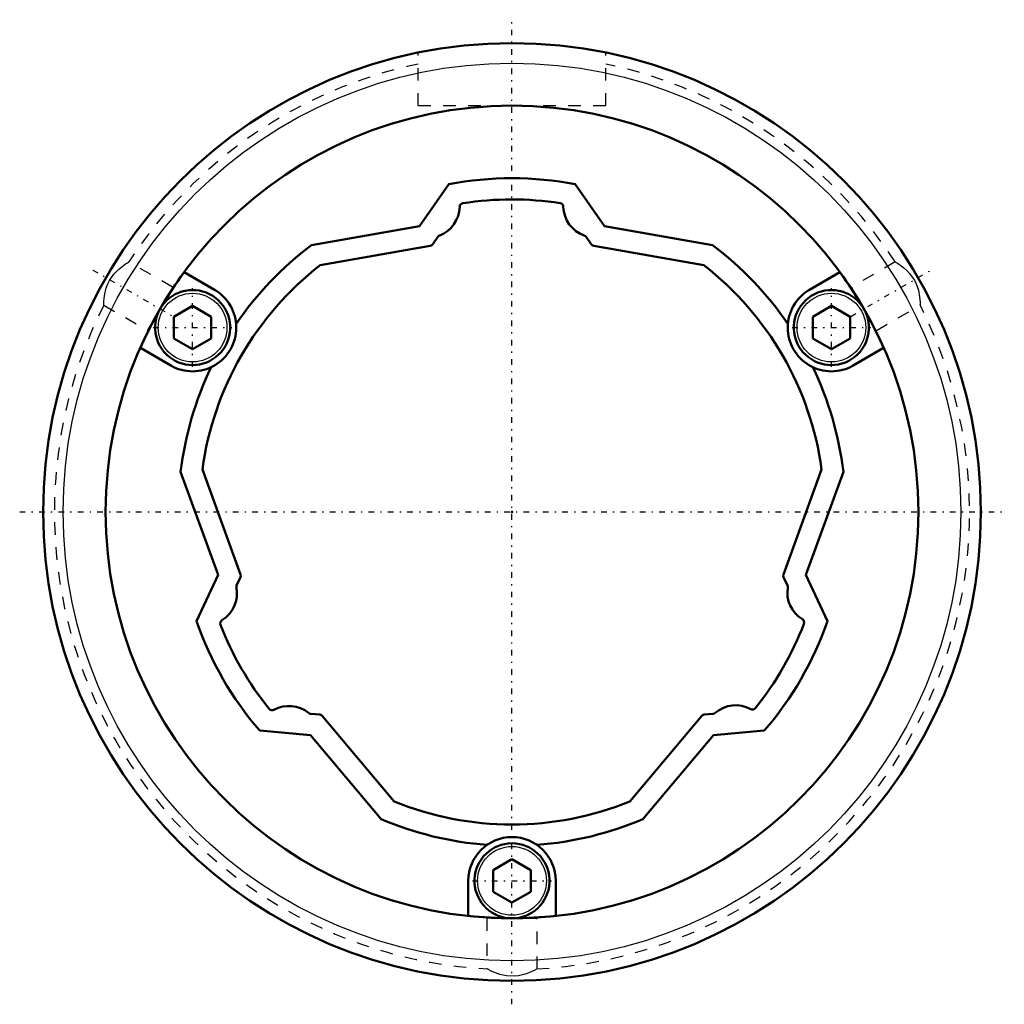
# Model space of a CAD drawing. Header units: millimetres. Extents: x -39.4 to 39.4, y -39.4 to 39.4.
import ezdxf

# ---------------------------------------------------------------- set-up
doc = ezdxf.new("R2010")
doc.units = ezdxf.units.MM
doc.linetypes.add('Center', pattern=[1.5, 0.45, -0.5, 0.05, -0.5])
doc.linetypes.add('Dashed', pattern=[2, 1, -1])
for name, color, linetype, lineweight in [('2d ConnectionPoints', 7, 'Continuous', 50), ('AM_0', 7, 'Continuous', 50), ('AM_4', 3, 'Continuous', 25), ('AM_7', 7, 'Center', 25), ('AM_9', 6, 'Dashed', 25)]:
    doc.layers.add(name, color=color, linetype=linetype, lineweight=lineweight)

# ---------------------------------------------------------------- blocks, each defined once
blk = doc.blocks.new('1_50L_cylinder_0_in_SLS50L1112_00__2')
at = {"layer": 'AM_0'}
for p, q in [((-5.057, 26.217), (-7.399, 22.872)), ((7.399, 22.872), (5.057, 26.217)), ((-7.399, 22.872), (-16.034, 21.349)), ((16.034, 21.349), (7.399, 22.872)), ((-23.798, 17.781), (-26.223, 19.182)), ((26.223, 19.182), (23.798, 17.781)), ((-25.548, 16.482), (-27.048, 15.616)), ((-24.048, 15.616), (-25.548, 16.482)), ((25.548, 16.482), (24.048, 15.616)), ((27.048, 15.616), (25.548, 16.482)), ((-27.048, 15.616), (-27.048, 13.884)), ((-24.048, 13.884), (-24.048, 15.616)), ((24.048, 15.616), (24.048, 13.884)), ((27.048, 13.884), (27.048, 15.616)), ((-27.048, 13.884), (-25.548, 13.018)), ((-25.548, 13.018), (-24.048, 13.884)), ((24.048, 13.884), (25.548, 13.018)), ((25.548, 13.018), (27.048, 13.884)), ((-29.723, 13.119), (-27.298, 11.719)), ((27.298, 11.719), (29.723, 13.119)), ((-26.506, 3.212), (-23.507, -5.029)), ((23.507, -5.029), (26.506, 3.212)), ((-23.507, -5.029), (-25.233, -8.729)), ((25.233, -8.729), (23.507, -5.029)), ((-20.176, -17.488), (-16.108, -17.843)), ((-16.108, -17.843), (-10.472, -24.561)), ((10.472, -24.561), (16.108, -17.843)), ((16.108, -17.843), (20.176, -17.488)), ((0, -27.768), (-1.5, -28.634)), ((1.5, -28.634), (0, -27.768)), ((-1.5, -28.634), (-1.5, -30.366)), ((1.5, -30.366), (1.5, -28.634)), ((-3.5, -29.5), (-3.5, -32.301)), ((3.5, -32.301), (3.5, -29.5)), ((-1.5, -30.366), (0, -31.232)), ((0, -31.232), (1.5, -30.366))]:
    blk.add_line(p, q, dxfattribs=at)
for radius in [37.5, 32.5]:
    blk.add_circle((0, 0), radius, dxfattribs=at)
for centre, radius, start, end in [((0, 0), 26.7, 79.08319, 100.91681), ((0, 0), 26.7, 126.90855, 145.71178), ((0, 0), 26.7, 34.28822, 53.09145), ((0, 0), 32.49, 143.81579, 156.18421), ((0, 0), 32.49, 23.81579, 36.18421), ((-25.548, 14.75), 3, 154.91142, 145.08858), ((-25.548, 14.75), 3.5, 240, 60), ((25.548, 14.75), 3.5, 120, 300), ((25.548, 14.75), 3, 34.91142, 25.08858), ((0, 0), 26.7, 154.28822, 173.09145), ((0, 0), 26.7, 6.90855, 25.71179), ((0, 0), 26.7, 199.08319, 220.91681), ((0, 0), 26.7, 319.08319, 340.91681), ((0, 0), 26.7, 246.90855, 265.71178), ((0, 0), 26.7, 274.28822, 293.09145), ((0, -29.5), 3.5, 360, 180), ((0, -29.5), 3, 274.91142, 265.08858), ((0, 0), 32.49, 263.81579, 276.18421)]:
    blk.add_arc(centre, radius, start, end, dxfattribs=at)
at = {"layer": 'AM_4'}
for centre, radius in [((0, 0), 35.9), ((-25.548, 14.75), 2.75), ((25.548, 14.75), 2.75), ((0, -29.5), 2.75)]:
    blk.add_circle(centre, radius, dxfattribs=at)
at = {"layer": 'AM_7'}
for p, q in [((0, -39.375), (0, 39.375)), ((-33.517, 19.351), (-27.104, 15.649)), ((27.104, 15.649), (33.517, 19.351)), ((-25.548, 11.6), (-25.548, 17.9)), ((25.548, 11.6), (25.548, 17.9)), ((-28.698, 14.75), (-22.398, 14.75)), ((22.398, 14.75), (28.698, 14.75)), ((-39.375, 0), (39.375, 0)), ((-3.15, -29.5), (3.15, -29.5))]:
    blk.add_line(p, q, dxfattribs=at)
at = {"layer": 'AM_9'}
for p, q in [((-7.5, 32.5), (-7.5, 36.742)), ((7.5, 32.5), (7.5, 36.742)), ((-7.5, 32.5), (7.5, 32.5)), ((-30.648, 20.004), (-30.669, 19.991)), ((-27.146, 17.982), (-30.648, 20.004)), ((30.649, 20.004), (27.146, 17.982)), ((-29.146, 14.518), (-27.146, 17.982)), ((27.146, 17.982), (29.146, 14.518)), ((-32.655, 16.544), (-29.146, 14.518)), ((29.146, 14.518), (32.658, 16.546)), ((-28.265, 16.022), (-28.008, 16.467)), ((2, -32.5), (-2, -32.5)), ((-2, -32.5), (-2, -36.551)), ((2, -36.556), (2, -32.5))]:
    blk.add_line(p, q, dxfattribs=at)
for points in [[(-32.648, 16.54), (-32.646, 16.608), (-32.635, 16.857), (-32.589, 17.289), (-32.536, 17.574), (-32.452, 17.892), (-32.339, 18.204), (-32.183, 18.525), (-31.847, 19.014), (-31.478, 19.399), (-31.081, 19.719), (-30.901, 19.844), (-30.759, 19.936), (-30.677, 19.986), (-30.648, 20.004)], [(30.648, 20.004), (30.669, 19.991), (30.832, 19.889), (31.137, 19.678), (31.343, 19.516), (31.567, 19.316), (31.794, 19.078), (32.015, 18.794), (32.18, 18.531), (32.322, 18.244), (32.499, 17.73), (32.599, 17.218), (32.626, 16.976), (32.64, 16.773), (32.645, 16.633), (32.647, 16.553), (32.648, 16.54)], [(2, -36.544), (1.963, -36.564), (1.769, -36.666), (1.405, -36.833), (1.147, -36.931), (0.846, -37.023), (0.522, -37.091), (0.164, -37.13), (-0.448, -37.103), (-0.973, -36.987), (-1.459, -36.811), (-1.671, -36.714), (-1.84, -36.63), (-1.946, -36.573), (-1.997, -36.545), (-2, -36.544)]]:
    blk.add_lwpolyline(points, dxfattribs=at)
for start, end in [(101.82021, 146.86786), (33.12888, 78.17834), (153.10743, 266.88912), (273.09522, 26.90195)]:
    blk.add_arc((0, 0), 36.598, start, end, dxfattribs=at)
blk = doc.blocks.new('2_50_L112__0_in_SLS50L1112_00__2')
at = {"layer": 'AM_0'}
for p, q in [((-6.532, 21.298), (-15.332, 19.747)), ((-5.923, 22.015), (-6.339, 21.422)), ((6.339, 21.422), (5.931, 22.005)), ((15.332, 19.747), (6.532, 21.298)), ((-24.767, 3.404), (-21.711, -4.992)), ((21.711, -4.992), (24.767, 3.404)), ((-21.721, -5.221), (-22.022, -5.866)), ((22.027, -5.878), (21.721, -5.221)), ((-16.104, -16.137), (-15.382, -16.2)), ((-15.179, -16.306), (-9.435, -23.151)), ((9.435, -23.151), (15.179, -16.306)), ((15.382, -16.2), (16.091, -16.138))]:
    blk.add_line(p, q, dxfattribs=at)
for centre, radius, start, end in [((-3.886, 24.392), 0.3, 99.05218, 178.71369), ((0, 0), 25, 81.13853, 99.05218), ((3.805, 24.405), 0.3, 1.47702, 81.13853), ((6.604, 24.477), 2.5, 181.47702, 250.83809), ((-6.685, 24.455), 2.5, 291.09551, 358.71369), ((-5.678, 21.843), 0.3, 111.09551, 145), ((5.685, 21.832), 0.3, 35, 70.83809), ((-6.584, 21.594), 0.3, 280.00256, 325.00209), ((6.584, 21.594), 0.3, 214.9986, 259.99792), ((0, 0), 25, 127.82623, 172.17377), ((0, 0), 25, 7.82623, 52.17377), ((-21.993, -5.095), 0.3, 334.9986, 19.99792), ((21.993, -5.095), 0.3, 160.00256, 205.00209), ((-24.5, -6.519), 2.5, 301.47702, 10.83809), ((-21.75, -5.993), 0.3, 155, 190.83809), ((24.522, -6.438), 2.5, 171.0955, 238.71369), ((21.755, -6.004), 0.3, 351.09553, 25), ((-23.038, -8.907), 0.3, 121.47702, 201.13853), ((23.067, -8.831), 0.3, 339.05218, 58.71368), ((0, 0), 25, 201.13853, 219.05218), ((0, 0), 25, 321.13853, 339.05218), ((-17.836, -18.017), 2.5, 51.09551, 118.71369), ((17.896, -17.958), 2.5, 61.47702, 130.83808), ((19.233, -15.498), 0.3, 241.47702, 321.13853), ((-19.181, -15.562), 0.3, 219.05218, 298.71369), ((-16.078, -15.838), 0.3, 231.09548, 265), ((-15.409, -16.499), 0.3, 40.00256, 85.00209), ((15.409, -16.499), 0.3, 94.9986, 139.99792), ((16.065, -15.84), 0.3, 275, 310.83812), ((0, 0), 25, 247.82623, 292.17377)]:
    blk.add_arc(centre, radius, start, end, dxfattribs=at)

msp = doc.modelspace()

# ---------------------------------------------------------------- linework, layer by layer
at = {"layer": '2d ConnectionPoints'}
msp.add_point((0, 0), dxfattribs=at)

# ---------------------------------------------------------------- block references
for name in ['1_50L_cylinder_0_in_SLS50L1112_00__2', '2_50_L112__0_in_SLS50L1112_00__2']:
    msp.add_blockref(name, (0, 0))

doc.saveas('drawing.dxf')
